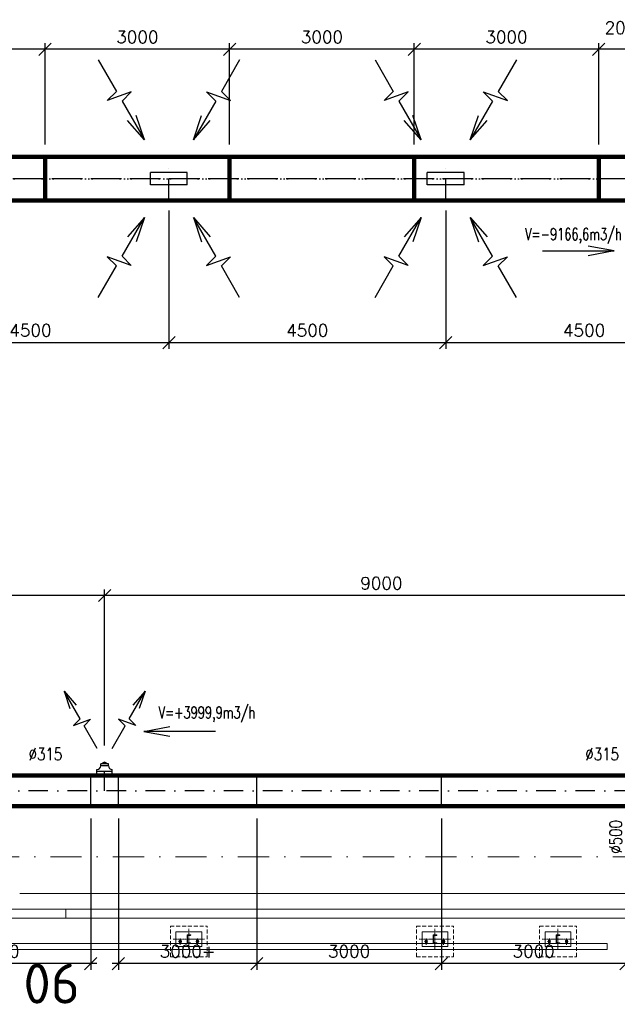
# Model space of a CAD drawing. Header units: millimetres. Extents: x -746391 to 410178, y -169697 to 100555.
# Tile 91 of 179: x 54250 to 63965, y -2399 to 13611. Entities that reach past the tile are written whole.
import ezdxf
from ezdxf.enums import TextEntityAlignment as Align
from ezdxf.lldxf.tags import DXFTag

# ---------------------------------------------------------------- set-up
doc = ezdxf.new("R2010")
doc.units = ezdxf.units.MM
for name, pattern in [('AM_DIN_G_W050', [13.75, 9.75, -1.5, 1, -1.5]), ('CENTERX2', [101.6, 63.5, -12.7, 12.7, -12.7]), ('DASHDOT', [25.4, 12.7, -6.35, 0, -6.35]), ('HIDDEN', [9.525, 6.35, -3.175]), ('ČERCHOVANÁ', [25.4, 12.7, -6.35, 0, -6.35])]:
    doc.linetypes.add(name, pattern=pattern)
doc.layers.get('0').update_dxf_attribs({"color": 9})
doc.layers.get('Defpoints').update_dxf_attribs({"color": 9})
for name, color, linetype in [('_____detaily', 9, 'Continuous'), ('VZT-KÓTY', 2, 'Continuous'), ('VZT-ODVOD-NEVID', 4, 'ACAD_ISO02W100'), ('VZT-ODVOD-OSY', 30, 'ČERCHOVANÁ'), ('VZT-ODVOD-ZAŘÍZENÍ', 150, 'Continuous'), ('VZT-PŘÍOD-OSY', 1, 'ČERCHOVANÁ'), ('VZT-PŘÍVOD-VÝKON', 2, 'Continuous'), ('VZT-PŘÍVOD-ZAŘÍZENÍ', 3, 'Continuous')]:
    doc.layers.add(name, color=color, linetype=linetype)
for name, color, linetype, lineweight in [('A99_N_kce-pohl', 9, 'Continuous', 9), ('A99_N_kce-rez-sil', 9, 'Continuous', 18), ('A99_N_kce-rez-ten', 9, 'Continuous', 9), ('A99_N_osy', 9, 'CENTERX2', 9), ('A99_N_txt-popis-200', 9, 'Continuous', 5), ('A99_S_kce-pohl', 9, 'Continuous', 5), ('VZT-KOTY', 2, 'Continuous', 25)]:
    doc.layers.add(name, color=color, linetype=linetype, lineweight=lineweight)
doc.styles.add('ad_popis 100', font='isocpeur.ttf', dxfattribs={"height": 200})
doc.styles.add('Popis', font='arial.ttf')
doc.styles.add('RomanS', font='romans.shx')
tags = doc.linetypes.add('ACAD_ISO02W100', pattern=[15, 12, -3]).pattern_tags.tags
tags[6:7] = [DXFTag(74, 4), DXFTag(75, 0), DXFTag(340, '0'), DXFTag(46, 1.0), DXFTag(50, 0.0), DXFTag(44, 0.0), DXFTag(45, 0.0)]
tags[4:5] = [DXFTag(74, 4), DXFTag(75, 0), DXFTag(340, '0'), DXFTag(46, 1.0), DXFTag(50, 0.0), DXFTag(44, 0.0), DXFTag(45, 0.0)]
doc.dimstyles.new('VZT100', dxfattribs={"dimscale": 100, "dimtxt": 2, "dimasz": 2, "dimexe": 1, "dimexo": 2, "dimgap": 1, "dimtad": 1, "dimtoh": 1, "dimdec": 0, "dimzin": 0, "dimdsep": 46, "dimtxsty": 'RomanS', "dimblk": 'OBLIQUE', "dimcen": 1, "dimdle": 1, "dimclrd": 256, "dimclre": 256, "dimclrt": 256, "dimadec": 0, "dimazin": 0, "dimtfac": 1, "dimtdec": 0, "dimtmove": 2, "dimatfit": 3, "dimldrblk": 'OBLIQUE', "dimfxl": 1, "dimtolj": 1, "dimtzin": 0, "dimarcsym": 0})

# ---------------------------------------------------------------- blocks, each defined once
blk = doc.blocks.new('*U83')
for p, q in [((0, -140), (0, 0)), ((60, 0), (0, 0)), ((60, -3), (60, 0)), ((60, -140), (0, -140)), ((7, -119), (7, -21)), ((16, -11), (55, -8)), ((55, -132), (16, -129)), ((60, -140), (60, -137))]:
    blk.add_line(p, q)
for centre, radius, start, end in [((17, -21), 10, 94.5739, 180), ((17, -119), 10, 180, 265.4261), ((55, -3), 5, 274.5739, 0), ((55, -137), 5, 0, 85.4261)]:
    blk.add_arc(centre, radius, start, end)
at = {"layer": 'Defpoints', "color": 221, "style": 'Popis'}
blk.add_attdef('VELIKOST_PROFILU', text='', height=5, dxfattribs=at).set_placement((36, 12), align=Align.BOTTOM_LEFT)
blk = doc.blocks.new('_Oblique')
at = {"color": 0, "linetype": 'ByBlock', "lineweight": -2}
blk.add_line((-0.5, -0.5), (0.5, 0.5), dxfattribs=at)
blk = doc.blocks.new('*D1629')
at = {"layer": 'Defpoints', "color": 0, "linetype": 'Continuous', "lineweight": 18, "ltscale": 0.5, "transparency": 16777216}
for p in [(61105, 824), (64105, 824), (61105, -1737.546794)]:
    blk.add_point(p, dxfattribs=at)
at = {"layer": 'VZT-KÓTY', "linetype": 'Continuous', "lineweight": -2, "ltscale": 0.5, "transparency": 16777216}
for p, q in [((61105, 624), (61105, -1837.546794)), ((64105, 624), (64105, -1837.546794)), ((64205, -1737.546794), (61005, -1737.546794))]:
    blk.add_line(p, q, dxfattribs=at)
at = {"layer": 'VZT-KÓTY', "linetype": 'Continuous', "lineweight": -2, "ltscale": 0.5, "transparency": 16777216, "xscale": 200, "yscale": 200, "zscale": 200, "rotation": 180}
blk.add_blockref('_Oblique', (61105, -1737.546794), dxfattribs=at)
at = {"layer": 'VZT-KÓTY', "linetype": 'Continuous', "lineweight": -2, "ltscale": 0.5, "transparency": 16777216, "xscale": 200, "yscale": 200, "zscale": 200}
blk.add_blockref('_Oblique', (64105, -1737.546794), dxfattribs=at)
at = {"layer": 'VZT-KÓTY', "linetype": 'Continuous', "lineweight": 18, "ltscale": 0.5, "transparency": 16777216, "insert": (62605, -1537.546794), "char_height": 200, "attachment_point": 5, "style": 'RomanS'}
blk.add_mtext('\\A1;3000', dxfattribs=at)
blk = doc.blocks.new('*D1630')
at = {"layer": 'Defpoints', "color": 0, "linetype": 'Continuous', "lineweight": 18, "ltscale": 0.5, "transparency": 16777216}
for p in [(58105, 824), (61105, 824), (58105, -1737.546794)]:
    blk.add_point(p, dxfattribs=at)
at = {"layer": 'VZT-KÓTY', "linetype": 'Continuous', "lineweight": -2, "ltscale": 0.5, "transparency": 16777216}
for p, q in [((58105, 624), (58105, -1837.546794)), ((61105, 624), (61105, -1837.546794)), ((61205, -1737.546794), (58005, -1737.546794))]:
    blk.add_line(p, q, dxfattribs=at)
at = {"layer": 'VZT-KÓTY', "linetype": 'Continuous', "lineweight": -2, "ltscale": 0.5, "transparency": 16777216, "xscale": 200, "yscale": 200, "zscale": 200, "rotation": 180}
blk.add_blockref('_Oblique', (58105, -1737.546794), dxfattribs=at)
at = {"layer": 'VZT-KÓTY', "linetype": 'Continuous', "lineweight": -2, "ltscale": 0.5, "transparency": 16777216, "xscale": 200, "yscale": 200, "zscale": 200}
blk.add_blockref('_Oblique', (61105, -1737.546794), dxfattribs=at)
at = {"layer": 'VZT-KÓTY', "linetype": 'Continuous', "lineweight": 18, "ltscale": 0.5, "transparency": 16777216, "insert": (59605, -1537.546794), "char_height": 200, "attachment_point": 5, "style": 'RomanS'}
blk.add_mtext('\\A1;3000', dxfattribs=at)
blk = doc.blocks.new('*D1631')
at = {"layer": 'Defpoints', "color": 0, "linetype": 'Continuous', "lineweight": 18, "ltscale": 0.5, "transparency": 16777216}
for p in [(55855, 824), (58105, 824), (55855, -1737.546794)]:
    blk.add_point(p, dxfattribs=at)
at = {"layer": 'VZT-KÓTY', "linetype": 'Continuous', "lineweight": -2, "ltscale": 0.5, "transparency": 16777216}
for p, q in [((55855, 624), (55855, -1837.546794)), ((58105, 624), (58105, -1837.546794)), ((58205, -1737.546794), (55755, -1737.546794))]:
    blk.add_line(p, q, dxfattribs=at)
at = {"layer": 'VZT-KÓTY', "linetype": 'Continuous', "lineweight": -2, "ltscale": 0.5, "transparency": 16777216, "xscale": 200, "yscale": 200, "zscale": 200, "rotation": 180}
blk.add_blockref('_Oblique', (55855, -1737.546794), dxfattribs=at)
at = {"layer": 'VZT-KÓTY', "linetype": 'Continuous', "lineweight": -2, "ltscale": 0.5, "transparency": 16777216, "xscale": 200, "yscale": 200, "zscale": 200}
blk.add_blockref('_Oblique', (58105, -1737.546794), dxfattribs=at)
at = {"layer": 'VZT-KÓTY', "linetype": 'Continuous', "lineweight": 18, "ltscale": 0.5, "transparency": 16777216, "insert": (56980, -1537.546794), "char_height": 200, "attachment_point": 5, "style": 'RomanS'}
blk.add_mtext('\\A1;3000+', dxfattribs=at)
blk = doc.blocks.new('*D1632')
at = {"layer": 'Defpoints', "color": 0, "linetype": 'Continuous', "lineweight": 18, "ltscale": 0.5, "transparency": 16777216}
for p in [(52405, 824), (55405, 824), (52405, -1737.546794)]:
    blk.add_point(p, dxfattribs=at)
at = {"layer": 'VZT-KÓTY', "linetype": 'Continuous', "lineweight": -2, "ltscale": 0.5, "transparency": 16777216}
for p, q in [((52405, 624), (52405, -1837.546794)), ((55405, 624), (55405, -1837.546794)), ((55505, -1737.546794), (52305, -1737.546794))]:
    blk.add_line(p, q, dxfattribs=at)
at = {"layer": 'VZT-KÓTY', "linetype": 'Continuous', "lineweight": -2, "ltscale": 0.5, "transparency": 16777216, "xscale": 200, "yscale": 200, "zscale": 200, "rotation": 180}
blk.add_blockref('_Oblique', (52405, -1737.546794), dxfattribs=at)
at = {"layer": 'VZT-KÓTY', "linetype": 'Continuous', "lineweight": -2, "ltscale": 0.5, "transparency": 16777216, "xscale": 200, "yscale": 200, "zscale": 200}
blk.add_blockref('_Oblique', (55405, -1737.546794), dxfattribs=at)
at = {"layer": 'VZT-KÓTY', "linetype": 'Continuous', "lineweight": 18, "ltscale": 0.5, "transparency": 16777216, "insert": (53905, -1537.546794), "char_height": 200, "attachment_point": 5, "style": 'RomanS'}
blk.add_mtext('\\A1;3000', dxfattribs=at)
blk = doc.blocks.new('*D1773')
at = {"layer": 'Defpoints', "color": 0, "linetype": 'Continuous', "lineweight": 18, "ltscale": 0.5, "transparency": 16777216}
for p in [(61175, 10710), (65675, 10710), (61175, 8359)]:
    blk.add_point(p, dxfattribs=at)
at = {"layer": 'VZT-KÓTY', "linetype": 'Continuous', "lineweight": -2, "ltscale": 0.5, "transparency": 16777216}
for p, q in [((61175, 10510), (61175, 8259)), ((65675, 10510), (65675, 8259)), ((65775, 8359), (61075, 8359))]:
    blk.add_line(p, q, dxfattribs=at)
at = {"layer": 'VZT-KÓTY', "linetype": 'Continuous', "lineweight": -2, "ltscale": 0.5, "transparency": 16777216, "xscale": 200, "yscale": 200, "zscale": 200, "rotation": 180}
blk.add_blockref('_Oblique', (61175, 8359), dxfattribs=at)
at = {"layer": 'VZT-KÓTY', "linetype": 'Continuous', "lineweight": -2, "ltscale": 0.5, "transparency": 16777216, "xscale": 200, "yscale": 200, "zscale": 200}
blk.add_blockref('_Oblique', (65675, 8359), dxfattribs=at)
at = {"layer": 'VZT-KÓTY', "linetype": 'Continuous', "lineweight": 18, "ltscale": 0.5, "transparency": 16777216, "insert": (63425, 8559), "char_height": 200, "attachment_point": 5, "style": 'RomanS'}
blk.add_mtext('\\A1;4500', dxfattribs=at)
blk = doc.blocks.new('*D1774')
at = {"layer": 'Defpoints', "color": 0, "linetype": 'Continuous', "lineweight": 18, "ltscale": 0.5, "transparency": 16777216}
for p in [(56675, 10710), (61175, 10710), (56675, 8359)]:
    blk.add_point(p, dxfattribs=at)
at = {"layer": 'VZT-KÓTY', "linetype": 'Continuous', "lineweight": -2, "ltscale": 0.5, "transparency": 16777216}
for p, q in [((56675, 10510), (56675, 8259)), ((61175, 10510), (61175, 8259)), ((61275, 8359), (56575, 8359))]:
    blk.add_line(p, q, dxfattribs=at)
at = {"layer": 'VZT-KÓTY', "linetype": 'Continuous', "lineweight": -2, "ltscale": 0.5, "transparency": 16777216, "xscale": 200, "yscale": 200, "zscale": 200, "rotation": 180}
blk.add_blockref('_Oblique', (56675, 8359), dxfattribs=at)
at = {"layer": 'VZT-KÓTY', "linetype": 'Continuous', "lineweight": -2, "ltscale": 0.5, "transparency": 16777216, "xscale": 200, "yscale": 200, "zscale": 200}
blk.add_blockref('_Oblique', (61175, 8359), dxfattribs=at)
at = {"layer": 'VZT-KÓTY', "linetype": 'Continuous', "lineweight": 18, "ltscale": 0.5, "transparency": 16777216, "insert": (58925, 8559), "char_height": 200, "attachment_point": 5, "style": 'RomanS'}
blk.add_mtext('\\A1;4500', dxfattribs=at)
blk = doc.blocks.new('*D1775')
at = {"layer": 'Defpoints', "color": 0, "linetype": 'Continuous', "lineweight": 18, "ltscale": 0.5, "transparency": 16777216}
for p in [(52175, 10710), (56675, 10710), (52175, 8359)]:
    blk.add_point(p, dxfattribs=at)
at = {"layer": 'VZT-KÓTY', "linetype": 'Continuous', "lineweight": -2, "ltscale": 0.5, "transparency": 16777216}
for p, q in [((52175, 10510), (52175, 8259)), ((56675, 10510), (56675, 8259)), ((56775, 8359), (52075, 8359))]:
    blk.add_line(p, q, dxfattribs=at)
at = {"layer": 'VZT-KÓTY', "linetype": 'Continuous', "lineweight": -2, "ltscale": 0.5, "transparency": 16777216, "xscale": 200, "yscale": 200, "zscale": 200, "rotation": 180}
blk.add_blockref('_Oblique', (52175, 8359), dxfattribs=at)
at = {"layer": 'VZT-KÓTY', "linetype": 'Continuous', "lineweight": -2, "ltscale": 0.5, "transparency": 16777216, "xscale": 200, "yscale": 200, "zscale": 200}
blk.add_blockref('_Oblique', (56675, 8359), dxfattribs=at)
at = {"layer": 'VZT-KÓTY', "linetype": 'Continuous', "lineweight": 18, "ltscale": 0.5, "transparency": 16777216, "insert": (54425, 8559), "char_height": 200, "attachment_point": 5, "style": 'RomanS'}
blk.add_mtext('\\A1;4500', dxfattribs=at)
blk = doc.blocks.new('*D1794')
at = {"layer": 'Defpoints', "color": 0, "linetype": 'Continuous', "lineweight": 18, "ltscale": 0.5, "transparency": 16777216}
for p in [(63663, 13129), (63663, 11380), (64763, 11380)]:
    blk.add_point(p, dxfattribs=at)
at = {"layer": 'VZT-KÓTY', "linetype": 'Continuous', "lineweight": -2, "ltscale": 0.5, "transparency": 16777216}
for p, q in [((64863, 13129), (63563, 13129)), ((63663, 11580), (63663, 13229)), ((64763, 11580), (64763, 13229))]:
    blk.add_line(p, q, dxfattribs=at)
at = {"layer": 'VZT-KÓTY', "linetype": 'Continuous', "lineweight": -2, "ltscale": 0.5, "transparency": 16777216, "xscale": 200, "yscale": 200, "zscale": 200, "rotation": 180}
blk.add_blockref('_Oblique', (63663, 13129), dxfattribs=at)
at = {"layer": 'VZT-KÓTY', "linetype": 'Continuous', "lineweight": -2, "ltscale": 0.5, "transparency": 16777216, "xscale": 200, "yscale": 200, "zscale": 200}
blk.add_blockref('_Oblique', (64763, 13129), dxfattribs=at)
at = {"layer": 'VZT-KÓTY', "linetype": 'Continuous', "lineweight": 18, "ltscale": 0.5, "transparency": 16777216, "insert": (64213, 13479), "char_height": 200, "attachment_point": 5, "style": 'RomanS'}
blk.add_mtext('\\A1;2000+', dxfattribs=at)
blk = doc.blocks.new('*D1795')
at = {"layer": 'Defpoints', "color": 0, "linetype": 'Continuous', "lineweight": 18, "ltscale": 0.5, "transparency": 16777216}
for p in [(60663, 13129), (60663, 11380), (63663, 11380)]:
    blk.add_point(p, dxfattribs=at)
at = {"layer": 'VZT-KÓTY', "linetype": 'Continuous', "lineweight": -2, "ltscale": 0.5, "transparency": 16777216}
for p, q in [((63763, 13129), (60563, 13129)), ((60663, 11580), (60663, 13229)), ((63663, 11580), (63663, 13229))]:
    blk.add_line(p, q, dxfattribs=at)
at = {"layer": 'VZT-KÓTY', "linetype": 'Continuous', "lineweight": -2, "ltscale": 0.5, "transparency": 16777216, "xscale": 200, "yscale": 200, "zscale": 200, "rotation": 180}
blk.add_blockref('_Oblique', (60663, 13129), dxfattribs=at)
at = {"layer": 'VZT-KÓTY', "linetype": 'Continuous', "lineweight": -2, "ltscale": 0.5, "transparency": 16777216, "xscale": 200, "yscale": 200, "zscale": 200}
blk.add_blockref('_Oblique', (63663, 13129), dxfattribs=at)
at = {"layer": 'VZT-KÓTY', "linetype": 'Continuous', "lineweight": 18, "ltscale": 0.5, "transparency": 16777216, "insert": (62163, 13329), "char_height": 200, "attachment_point": 5, "style": 'RomanS'}
blk.add_mtext('\\A1;3000', dxfattribs=at)
blk = doc.blocks.new('*D1796')
at = {"layer": 'Defpoints', "color": 0, "linetype": 'Continuous', "lineweight": 18, "ltscale": 0.5, "transparency": 16777216}
for p in [(57663, 13129), (57663, 11380), (60663, 11380)]:
    blk.add_point(p, dxfattribs=at)
at = {"layer": 'VZT-KÓTY', "linetype": 'Continuous', "lineweight": -2, "ltscale": 0.5, "transparency": 16777216}
for p, q in [((60763, 13129), (57563, 13129)), ((57663, 11580), (57663, 13229)), ((60663, 11580), (60663, 13229))]:
    blk.add_line(p, q, dxfattribs=at)
at = {"layer": 'VZT-KÓTY', "linetype": 'Continuous', "lineweight": -2, "ltscale": 0.5, "transparency": 16777216, "xscale": 200, "yscale": 200, "zscale": 200, "rotation": 180}
blk.add_blockref('_Oblique', (57663, 13129), dxfattribs=at)
at = {"layer": 'VZT-KÓTY', "linetype": 'Continuous', "lineweight": -2, "ltscale": 0.5, "transparency": 16777216, "xscale": 200, "yscale": 200, "zscale": 200}
blk.add_blockref('_Oblique', (60663, 13129), dxfattribs=at)
at = {"layer": 'VZT-KÓTY', "linetype": 'Continuous', "lineweight": 18, "ltscale": 0.5, "transparency": 16777216, "insert": (59163, 13329), "char_height": 200, "attachment_point": 5, "style": 'RomanS'}
blk.add_mtext('\\A1;3000', dxfattribs=at)
blk = doc.blocks.new('*D1797')
at = {"layer": 'Defpoints', "color": 0, "linetype": 'Continuous', "lineweight": 18, "ltscale": 0.5, "transparency": 16777216}
for p in [(54663, 13129), (54663, 11380), (57663, 11380)]:
    blk.add_point(p, dxfattribs=at)
at = {"layer": 'VZT-KÓTY', "linetype": 'Continuous', "lineweight": -2, "ltscale": 0.5, "transparency": 16777216}
for p, q in [((57763, 13129), (54563, 13129)), ((54663, 11580), (54663, 13229)), ((57663, 11580), (57663, 13229))]:
    blk.add_line(p, q, dxfattribs=at)
at = {"layer": 'VZT-KÓTY', "linetype": 'Continuous', "lineweight": -2, "ltscale": 0.5, "transparency": 16777216, "xscale": 200, "yscale": 200, "zscale": 200, "rotation": 180}
blk.add_blockref('_Oblique', (54663, 13129), dxfattribs=at)
at = {"layer": 'VZT-KÓTY', "linetype": 'Continuous', "lineweight": -2, "ltscale": 0.5, "transparency": 16777216, "xscale": 200, "yscale": 200, "zscale": 200}
blk.add_blockref('_Oblique', (57663, 13129), dxfattribs=at)
at = {"layer": 'VZT-KÓTY', "linetype": 'Continuous', "lineweight": 18, "ltscale": 0.5, "transparency": 16777216, "insert": (56163, 13329), "char_height": 200, "attachment_point": 5, "style": 'RomanS'}
blk.add_mtext('\\A1;3000', dxfattribs=at)
blk = doc.blocks.new('*D1798')
at = {"layer": 'Defpoints', "color": 0, "linetype": 'Continuous', "lineweight": 18, "ltscale": 0.5, "transparency": 16777216}
for p in [(51663, 13129), (51663, 11380), (54663, 11380)]:
    blk.add_point(p, dxfattribs=at)
at = {"layer": 'VZT-KÓTY', "linetype": 'Continuous', "lineweight": -2, "ltscale": 0.5, "transparency": 16777216}
for p, q in [((54763, 13129), (51563, 13129)), ((51663, 11580), (51663, 13229)), ((54663, 11580), (54663, 13229))]:
    blk.add_line(p, q, dxfattribs=at)
at = {"layer": 'VZT-KÓTY', "linetype": 'Continuous', "lineweight": -2, "ltscale": 0.5, "transparency": 16777216, "xscale": 200, "yscale": 200, "zscale": 200, "rotation": 180}
blk.add_blockref('_Oblique', (51663, 13129), dxfattribs=at)
at = {"layer": 'VZT-KÓTY', "linetype": 'Continuous', "lineweight": -2, "ltscale": 0.5, "transparency": 16777216, "xscale": 200, "yscale": 200, "zscale": 200}
blk.add_blockref('_Oblique', (54663, 13129), dxfattribs=at)
at = {"layer": 'VZT-KÓTY', "linetype": 'Continuous', "lineweight": 18, "ltscale": 0.5, "transparency": 16777216, "insert": (53163, 13329), "char_height": 200, "attachment_point": 5, "style": 'RomanS'}
blk.add_mtext('\\A1;3000', dxfattribs=at)
blk = doc.blocks.new('*D1860')
at = {"layer": 'Defpoints', "color": 0, "linetype": 'Continuous', "lineweight": 18, "ltscale": 0.5, "transparency": 16777216}
for p in [(55630, 4248), (55630, 1610), (64630, 1675)]:
    blk.add_point(p, dxfattribs=at)
at = {"layer": 'VZT-KOTY', "linetype": 'Continuous', "lineweight": -2, "ltscale": 0.5, "transparency": 16777216}
for p, q in [((55630, 1810), (55630, 4348)), ((64630, 1875), (64630, 4348)), ((64730, 4248), (55530, 4248))]:
    blk.add_line(p, q, dxfattribs=at)
at = {"layer": 'VZT-KOTY', "linetype": 'Continuous', "lineweight": -2, "ltscale": 0.5, "transparency": 16777216, "xscale": 200, "yscale": 200, "zscale": 200, "rotation": 180}
blk.add_blockref('_Oblique', (55630, 4248), dxfattribs=at)
at = {"layer": 'VZT-KOTY', "linetype": 'Continuous', "lineweight": -2, "ltscale": 0.5, "transparency": 16777216, "xscale": 200, "yscale": 200, "zscale": 200}
blk.add_blockref('_Oblique', (64630, 4248), dxfattribs=at)
at = {"layer": 'VZT-KOTY', "linetype": 'Continuous', "lineweight": 18, "ltscale": 0.5, "transparency": 16777216, "insert": (60130, 4448), "char_height": 200, "attachment_point": 5, "style": 'RomanS'}
blk.add_mtext('\\A1;9000', dxfattribs=at)
blk = doc.blocks.new('*D1861')
at = {"layer": 'Defpoints', "color": 0, "linetype": 'Continuous', "lineweight": 18, "ltscale": 0.5, "transparency": 16777216}
for p in [(46630, 4248), (46630, 1610), (55630, 1610)]:
    blk.add_point(p, dxfattribs=at)
at = {"layer": 'VZT-KOTY', "linetype": 'Continuous', "lineweight": -2, "ltscale": 0.5, "transparency": 16777216}
for p, q in [((46630, 1810), (46630, 4348)), ((55630, 1810), (55630, 4348)), ((55730, 4248), (46530, 4248))]:
    blk.add_line(p, q, dxfattribs=at)
at = {"layer": 'VZT-KOTY', "linetype": 'Continuous', "lineweight": -2, "ltscale": 0.5, "transparency": 16777216, "xscale": 200, "yscale": 200, "zscale": 200, "rotation": 180}
blk.add_blockref('_Oblique', (46630, 4248), dxfattribs=at)
at = {"layer": 'VZT-KOTY', "linetype": 'Continuous', "lineweight": -2, "ltscale": 0.5, "transparency": 16777216, "xscale": 200, "yscale": 200, "zscale": 200}
blk.add_blockref('_Oblique', (55630, 4248), dxfattribs=at)
at = {"layer": 'VZT-KOTY', "linetype": 'Continuous', "lineweight": 18, "ltscale": 0.5, "transparency": 16777216, "insert": (51130, 4448), "char_height": 200, "attachment_point": 5, "style": 'RomanS'}
blk.add_mtext('\\A1;9000', dxfattribs=at)

msp = doc.modelspace()

# ---------------------------------------------------------------- linework, layer by layer
at = {"layer": '_____detaily', "linetype": 'HIDDEN', "lineweight": 5, "ltscale": 10}
for points in [[(56700, -1127), (57300, -1127)], [(56700, -1627), (56700, -1127)], [(57300, -1627), (57300, -1127)], [(60700, -1127), (61300, -1127)], [(60700, -1627), (60700, -1127)], [(61300, -1627), (61300, -1127)], [(62700, -1127), (63300, -1127)], [(62700, -1627), (62700, -1127)], [(63300, -1627), (63300, -1127)], [(56700, -1627), (57300, -1627)], [(60700, -1627), (61300, -1627)], [(62700, -1627), (63300, -1627)]]:
    msp.add_lwpolyline(points, dxfattribs=at)
at = {"layer": '_____detaily', "linetype": 'Continuous', "lineweight": 5}
for points in [[(56790, -1340), (56790, -1460), (57210, -1460), (57210, -1220), (56790, -1220)], [(60790, -1340), (60790, -1460), (61210, -1460), (61210, -1220), (60790, -1220)], [(62790, -1340), (62790, -1460), (63210, -1460), (63210, -1220), (62790, -1220)]]:
    msp.add_lwpolyline(points, close=True, dxfattribs=at)
at = {"layer": '_____detaily', "linetype": 'AM_DIN_G_W050', "lineweight": 0, "ltscale": 2}
for points in [[(57000, -1507.5), (57000, -1172.5)], [(61000, -1507.5), (61000, -1172.5)], [(63000, -1507.5), (63000, -1172.5)], [(57255.5, -1340), (56744.5, -1340)], [(56832.5, -1380.2), (56887.5, -1380.2)], [(56860, -1431.4), (56860, -1328.9)], [(57167.5, -1380.2), (57112.5, -1380.2)], [(57140, -1431.4), (57140, -1328.9)], [(61255.5, -1340), (60744.5, -1340)], [(60832.5, -1380.2), (60887.5, -1380.2)], [(60860, -1431.4), (60860, -1328.9)], [(61167.5, -1380.2), (61112.5, -1380.2)], [(61140, -1431.4), (61140, -1328.9)], [(63255.5, -1340), (62744.5, -1340)], [(62832.5, -1380.2), (62887.5, -1380.2)], [(62860, -1431.4), (62860, -1328.9)], [(63167.5, -1380.2), (63112.5, -1380.2)], [(63140, -1431.4), (63140, -1328.9)]]:
    msp.add_lwpolyline(points, dxfattribs=at)
at = {"layer": '_____detaily', "linetype": 'Continuous', "lineweight": 0}
for points in [[(56844, -1391), (56844, -1369.1)], [(56876, -1391), (56876, -1369.1)], [(57124, -1391), (57124, -1369.1)], [(57156, -1391), (57156, -1369.1)], [(60844, -1391), (60844, -1369.1)], [(60876, -1391), (60876, -1369.1)], [(61124, -1391), (61124, -1369.1)], [(61156, -1391), (61156, -1369.1)], [(62844, -1391), (62844, -1369.1)], [(62876, -1391), (62876, -1369.1)], [(63124, -1391), (63124, -1369.1)], [(63156, -1391), (63156, -1369.1)]]:
    msp.add_lwpolyline(points, dxfattribs=at)
for centre, start, end in [((56860, -1369), 359.60769, 180.39231), ((56860, -1391.3), 178.90709, 1.09291), ((57140, -1369), 359.60769, 180.39231), ((57140, -1391.3), 178.90709, 1.09291), ((60860, -1369), 359.60769, 180.39231), ((60860, -1391.3), 178.90709, 1.09291), ((61140, -1369), 359.60769, 180.39231), ((61140, -1391.3), 178.90709, 1.09291), ((62860, -1369), 359.60769, 180.39231), ((62860, -1391.3), 178.90709, 1.09291), ((63140, -1369), 359.60769, 180.39231), ((63140, -1391.3), 178.90709, 1.09291)]:
    msp.add_arc(centre, 16, start, end, dxfattribs=at)
at = {"layer": 'A99_N_kce-pohl', "linetype": 'Continuous', "lineweight": 5, "ltscale": 0.5}
for points in [[(-650, -1110), (-498.9, -1510), (63799.5, -1510)], [(-556.5, -1074.7), (-429.8, -1410), (63799.5, -1410)], [(63799.5, -1510), (63799.5, -1410)]]:
    msp.add_lwpolyline(points, dxfattribs=at)
at = {"layer": 'A99_N_kce-rez-sil', "linetype": 'Continuous'}
msp.add_line((55000, -850), (55000, -1000), dxfattribs=at)
for points in [[(53000, -850), (55000, -850)], [(65000, -850), (55000, -850)], [(53000, -1000), (55000, -1000)], [(65000, -1000), (55000, -1000)]]:
    msp.add_lwpolyline(points, dxfattribs=at)
at = {"layer": 'A99_N_osy', "linetype": 'DASHDOT', "ltscale": 40}
msp.add_line((187349.6, 0), (-3600, 0), dxfattribs=at)
at = {"layer": 'A99_S_kce-pohl'}
msp.add_line((54250, -600), (65750, -600), dxfattribs=at)
at = {"layer": 'VZT-ODVOD-NEVID', "ltscale": 25}
for p, q in [((56975, 11125), (56375, 11125)), ((56375, 10925), (56375, 11125)), ((56975, 10925), (56975, 11125)), ((61475, 11125), (60875, 11125)), ((60875, 10925), (60875, 11125)), ((61475, 10925), (61475, 11125)), ((56975, 10925), (56375, 10925)), ((61475, 10925), (60875, 10925))]:
    msp.add_line(p, q, dxfattribs=at)
at = {"layer": 'VZT-ODVOD-OSY', "ltscale": 25}
for p, q in [((56675, 10710), (56675, 11340)), ((61175, 10710), (61175, 11340)), ((74850, 11025), (15425, 11025)), ((79350, 11025), (19925, 11025)), ((83850, 11025), (24425, 11025)), ((88750, 11025), (28925, 11025))]:
    msp.add_line(p, q, dxfattribs=at)
at = {"layer": 'VZT-ODVOD-ZAŘÍZENÍ', "lineweight": 90}
for p, q in [((64762.5, 11380), (51662.5, 11380)), ((54662.5, 10670), (54662.5, 11380)), ((57662.5, 10670), (57662.5, 11380)), ((60662.5, 10670), (60662.5, 11380)), ((63662.5, 10670), (63662.5, 11380)), ((64762.5, 10670), (51662.5, 10670))]:
    msp.add_line(p, q, dxfattribs=at)
at = {"layer": 'VZT-PŘÍOD-OSY', "ltscale": 25}
for p, q in [((55630, 1074), (55630, 1609.8)), ((88369.9, 1074), (10405, 1074))]:
    msp.add_line(p, q, dxfattribs=at)
at = {"layer": 'VZT-PŘÍVOD-VÝKON'}
for p, q in [((55526.4, 12956.2), (55822.1, 12443.9)), ((57823.6, 12956.2), (57527.9, 12443.9)), ((60026.4, 12956.2), (60322.1, 12443.9)), ((62323.6, 12956.2), (62027.9, 12443.9)), ((55822.1, 12443.9), (55672.3, 12294.1)), ((56063, 12436.3), (55672.3, 12294.1)), ((55913.1, 12286.4), (56063, 12436.3)), ((57287, 12436.3), (57677.7, 12294.1)), ((57436.9, 12286.4), (57287, 12436.3)), ((57527.9, 12443.9), (57677.7, 12294.1)), ((60322.1, 12443.9), (60172.3, 12294.1)), ((60563, 12436.3), (60172.3, 12294.1)), ((60413.1, 12286.4), (60563, 12436.3)), ((61787, 12436.3), (62177.7, 12294.1)), ((61936.9, 12286.4), (61787, 12436.3)), ((62027.9, 12443.9), (62177.7, 12294.1)), ((55913.1, 12286.4), (56277.1, 11655.9)), ((57436.9, 12286.4), (57072.9, 11655.9)), ((60413.1, 12286.4), (60777.1, 11655.9)), ((61936.9, 12286.4), (61572.9, 11655.9)), ((56277, 11655.3), (56143.2, 12050.9)), ((57073, 11655.3), (57206.8, 12050.9)), ((60777, 11655.3), (60643.2, 12050.9)), ((61573, 11655.3), (61706.8, 12050.9)), ((56277.1, 11655.9), (56001.4, 11969.6)), ((57072.9, 11655.9), (57348.6, 11969.6)), ((60777.1, 11655.9), (60501.4, 11969.6)), ((61572.9, 11655.9), (61848.6, 11969.6)), ((55913.1, 9763.6), (56277.1, 10394.1)), ((56277.1, 10394.1), (56001.4, 10080.4)), ((56277, 10394.7), (56143.2, 9999.1)), ((57436.9, 9763.6), (57072.9, 10394.1)), ((57072.9, 10394.1), (57348.6, 10080.4)), ((57073, 10394.7), (57206.8, 9999.1)), ((60413.1, 9763.6), (60777.1, 10394.1)), ((60777.1, 10394.1), (60501.4, 10080.4)), ((60777, 10394.7), (60643.2, 9999.1)), ((61936.9, 9763.6), (61572.9, 10394.1)), ((61572.9, 10394.1), (61848.6, 10080.4)), ((61573, 10394.7), (61706.8, 9999.1)), ((63912.8, 9850.5), (63490.7, 9927.3)), ((62747.6, 9850.5), (63912.8, 9850.5)), ((63912.8, 9850.5), (63490.7, 9773.7)), ((55526.4, 9093.8), (55822.1, 9606.1)), ((56063, 9613.7), (55672.3, 9755.9)), ((55822.1, 9606.1), (55672.3, 9755.9)), ((55913.1, 9763.6), (56063, 9613.7)), ((57436.9, 9763.6), (57287, 9613.7)), ((57287, 9613.7), (57677.7, 9755.9)), ((57527.9, 9606.1), (57677.7, 9755.9)), ((57823.6, 9093.8), (57527.9, 9606.1)), ((60026.4, 9093.8), (60322.1, 9606.1)), ((60563, 9613.7), (60172.3, 9755.9)), ((60322.1, 9606.1), (60172.3, 9755.9)), ((60413.1, 9763.6), (60563, 9613.7)), ((61936.9, 9763.6), (61787, 9613.7)), ((61787, 9613.7), (62177.7, 9755.9)), ((62027.9, 9606.1), (62177.7, 9755.9)), ((62323.6, 9093.8), (62027.9, 9606.1)), ((55231.7, 2240.2), (54971.7, 2690.6)), ((54971.7, 2690.6), (55168.6, 2466.5)), ((54971.8, 2691), (55067.4, 2408.4)), ((56028.3, 2240.2), (56288.3, 2690.6)), ((56288.3, 2690.6), (56091.4, 2466.5)), ((56288.2, 2691), (56192.6, 2408.4)), ((55231.7, 2240.2), (55124.6, 2133.1)), ((55124.6, 2133.1), (55403.7, 2234.7)), ((55296.7, 2127.7), (55403.7, 2234.7)), ((55507.9, 1761.7), (55296.7, 2127.7)), ((55752.1, 1761.7), (55963.3, 2127.7)), ((56135.4, 2133.1), (55856.3, 2234.7)), ((55963.3, 2127.7), (55856.3, 2234.7)), ((56028.3, 2240.2), (56135.4, 2133.1)), ((56270, 2039), (56692.1, 2115.8)), ((56270, 2039), (56692.1, 1962.2)), ((57435.2, 2039), (56270, 2039))]:
    msp.add_line(p, q, dxfattribs=at)
at = {"layer": 'VZT-PŘÍVOD-ZAŘÍZENÍ'}
for p, q in [((55567.5, 1480.3), (55567.5, 1511.5)), ((55692.5, 1511.5), (55567.5, 1511.5)), ((55692.5, 1480.3), (55567.5, 1480.3)), ((55692.5, 1480.3), (55692.5, 1511.5)), ((55405, 824), (55405, 1324)), ((55505, 1324), (55505, 1417.8)), ((55755, 1386.5), (55505, 1386.5)), ((55755, 1324), (55755, 1417.8)), ((55855, 824), (55855, 1324)), ((58105, 824), (58105, 1324)), ((61105, 824), (61105, 1324))]:
    msp.add_line(p, q, dxfattribs=at)
at = {"layer": 'VZT-PŘÍVOD-ZAŘÍZENÍ', "lineweight": 90}
for p, q in [((64105, 1324), (46405, 1324)), ((64105, 824), (46405, 824))]:
    msp.add_line(p, q, dxfattribs=at)
at = {"layer": 'VZT-PŘÍVOD-ZAŘÍZENÍ'}
for centre, radius, start, end in [((55505, 1480.3), 62.5, 270, 0), ((55630, 1480.3), 51.6, 37.27683, 142.72317), ((55755, 1480.3), 62.5, 180, 270)]:
    msp.add_arc(centre, radius, start, end, dxfattribs=at)

# ---------------------------------------------------------------- block references
at = {"layer": 'A99_N_kce-rez-ten', "lineweight": 0}
for p in [(56970, -1270), (60970, -1270), (62970, -1270)]:
    msp.add_blockref('*U83', p, dxfattribs=at).add_auto_attribs({'VELIKOST_PROFILU': 'U140'})

# ---------------------------------------------------------------- texts
at = {"layer": 'A99_N_txt-popis-200', "lineweight": 0, "insert": (54310, -1737.5), "char_height": 650, "attachment_point": 1, "style": 'ad_popis 100'}
msp.add_mtext_dynamic_manual_height_columns('06', width=832.5, gutter_width=1000, heights=[0], dxfattribs=at)
at = {"layer": 'VZT-KÓTY', "style": 'RomanS', "width": 0.8}
for s, rotation, p in [('%%C315', 360, (54394.3, 1568.6)), ('%%C315', 0, (63444.2, 1568.6)), ('%%C500', 90, (64040.5, 48.4))]:
    msp.add_text(s, height=200, rotation=rotation, dxfattribs=at).set_placement(p)
at = {"layer": 'VZT-PŘÍVOD-VÝKON', "style": 'RomanS', "width": 0.7}
for s, p in [('V=-9166,6m3/h', (63250.7, 9969.9)), ('V=+3999,9m3/h', (57292.8, 2191.8))]:
    msp.add_text(s, height=193.375, dxfattribs=at).set_placement(p, align=Align.BOTTOM_CENTER)

# ---------------------------------------------------------------- dimensions: what is measured, and where the dimension line sits
at = {"layer": 'VZT-KOTY', "linetype": 'Continuous', "lineweight": 18, "ltscale": 0.5}
for base, p1, p2, picture, middle in [((46630, 4247.6), (55630, 1609.8), (46630, 1609.8), '*D1861', (51130, 4447.6)), ((55630, 4247.6), (64630, 1674.8), (55630, 1609.8), '*D1860', (60130, 4447.6))]:
    dim = msp.add_linear_dim(base=base, p1=p1, p2=p2, dimstyle='VZT100', dxfattribs=at)
    dim.commit()
    dim.dimension.update_dxf_attribs({"geometry": picture, "text_midpoint": middle})
at = {"layer": 'VZT-KÓTY', "linetype": 'Continuous', "lineweight": 18, "ltscale": 0.5}
for base, p1, p2, text, picture, middle in [((63662.5, 13129.4), (64762.5, 11380), (63662.5, 11380), '2000+', '*D1794', (64212.5, 13479.4)), ((55855, -1737.5), (58105, 824), (55855, 824), '3000+', '*D1631', (56980, -1537.5))]:
    dim = msp.add_linear_dim(base=base, p1=p1, p2=p2, text=text, dimstyle='VZT100', dxfattribs=at)
    dim.commit()
    dim.dimension.update_dxf_attribs({"geometry": picture, "text_midpoint": middle})
for base, p1, p2, picture, middle in [((51662.5, 13129.4), (54662.5, 11380), (51662.5, 11380), '*D1798', (53162.5, 13329.4)), ((54662.5, 13129.4), (57662.5, 11380), (54662.5, 11380), '*D1797', (56162.5, 13329.4)), ((57662.5, 13129.4), (60662.5, 11380), (57662.5, 11380), '*D1796', (59162.5, 13329.4)), ((60662.5, 13129.4), (63662.5, 11380), (60662.5, 11380), '*D1795', (62162.5, 13329.4)), ((52175, 8358.8), (56675, 10710), (52175, 10710), '*D1775', (54425, 8558.8)), ((56675, 8358.8), (61175, 10710), (56675, 10710), '*D1774', (58925, 8558.8)), ((61175, 8358.8), (65675, 10710), (61175, 10710), '*D1773', (63425, 8558.8)), ((52405, -1737.5), (55405, 824), (52405, 824), '*D1632', (53905, -1537.5)), ((58105, -1737.5), (61105, 824), (58105, 824), '*D1630', (59605, -1537.5)), ((61105, -1737.5), (64105, 824), (61105, 824), '*D1629', (62605, -1537.5))]:
    dim = msp.add_linear_dim(base=base, p1=p1, p2=p2, dimstyle='VZT100', dxfattribs=at)
    dim.commit()
    dim.dimension.update_dxf_attribs({"geometry": picture, "text_midpoint": middle})

doc.saveas('drawing.dxf')
